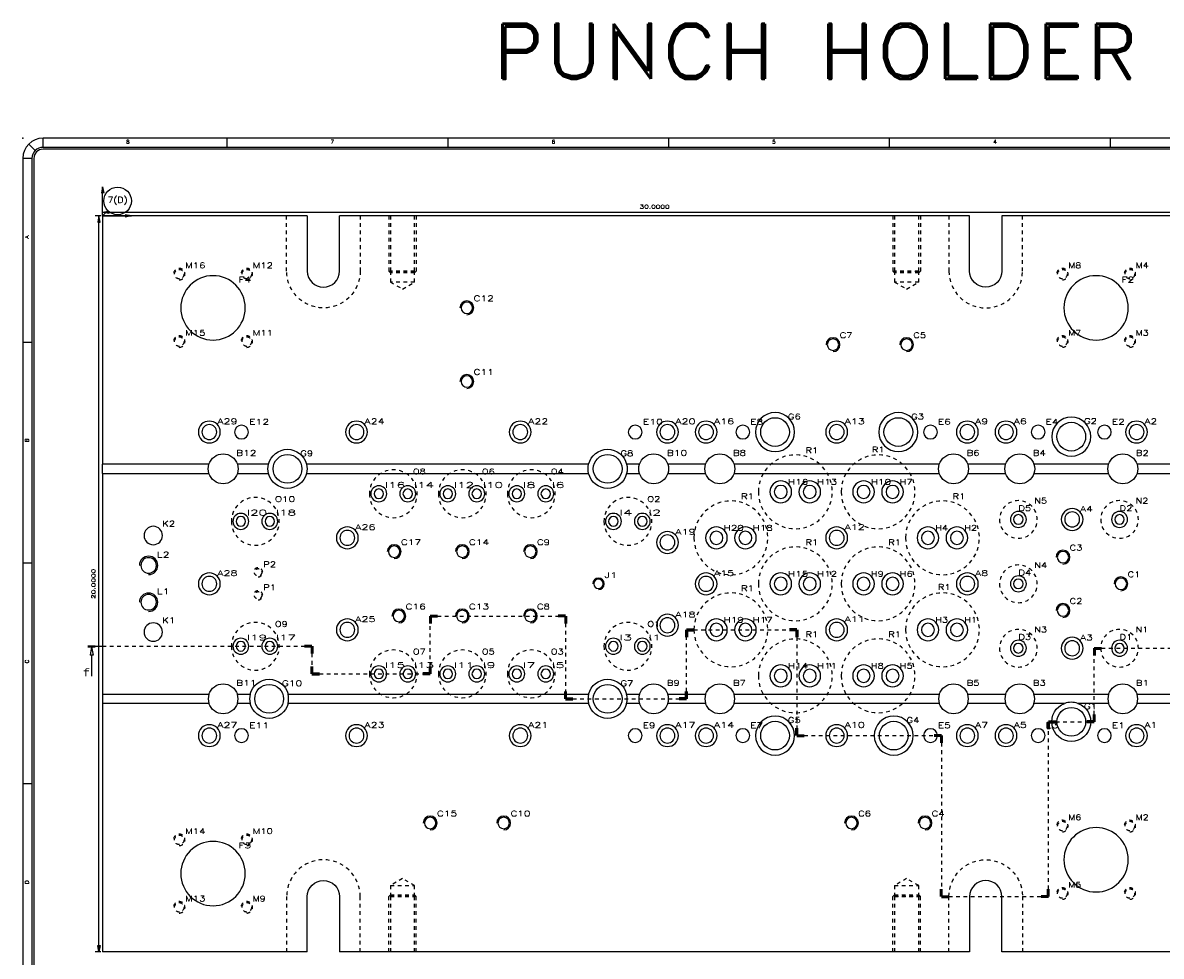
# Model space of a CAD drawing. Header units: inches. Extents: x 3 to 351, y 4 to 271.
# Tile 83 of 256: x 125 to 156, y 68 to 93. Entities that reach past the tile are written whole.
import ezdxf
from ezdxf.enums import TextEntityAlignment as Align

# ---------------------------------------------------------------- set-up
doc = ezdxf.new("R2010")
doc.units = ezdxf.units.IN
doc.header["$LTSCALE"] = 0.5
doc.header["$MEASUREMENT"] = 0
doc.linetypes.add('DIVIDE', pattern=[0.393701, 0.19685, -0.098425, 0, -0.098425])
doc.linetypes.add('HIDDEN', pattern=[0.225, 0.15, -0.075])
for name, color, linetype in [('DST', 7, 'Continuous'), ('MFB', 7, 'Continuous'), ('PLOTVIEW1', 7, 'Continuous'), ('STR_1', 7, 'Continuous')]:
    doc.layers.add(name, color=color, linetype=linetype)
doc.styles.add('VERO0-Simplex', font='simplex_.ttf')
doc.styles.add('VERO2-Courier New', font='cour.ttf')
doc.styles.add('VERO5-RomanD', font='romand__.ttf')

# ---------------------------------------------------------------- blocks, each defined once
blk = doc.blocks.new('ArrowheadClosed')
at = {"color": 0}
for p, q in [((0, 0), (-1, 0.18)), ((-1, 0.18), (-1, -0.18)), ((-1, -0.18), (0, 0))]:
    blk.add_line(p, q, dxfattribs=at)
blk = doc.blocks.new('ArrowheadOpen')
at = {"color": 0}
for q in [(-1, 0.18), (-1, -0.18), (-1, 0)]:
    blk.add_line((0, 0), q, dxfattribs=at)
blk = doc.blocks.new('ArrowheadSection')
at = {"color": 0}
for p, q in [((0, 1), (-1, 1)), ((0, 0.5), (-1, 0.5)), ((0, 0), (-1, 0)), ((0, -0.5), (-1, -0.5)), ((0, -1), (-1, -1))]:
    blk.add_line(p, q, dxfattribs=at)
blk = doc.blocks.new('ArrowheadSectionClosed')
at = {"color": 0}
for p, q in [((0, 0.02), (-1, 0.02)), ((0, 0.01), (-1, 0.01)), ((0, 0), (-1, 0)), ((0, -0.01), (-1, -0.01)), ((0, -0.02), (-1, -0.02)), ((-0.5, -0.02), (-0.7, -0.298)), ((-0.7, -0.298), (-0.3, -0.298)), ((-0.5, -0.02), (-0.3, -0.298)), ((-0.5, -0.298), (-0.5, -1))]:
    blk.add_line(p, q, dxfattribs=at)

msp = doc.modelspace()

# ---------------------------------------------------------------- linework, layer by layer
at = {"layer": 'DST', "color": 95, "linetype": 'Continuous'}
msp.add_line((127.372, 87.635), (127.372, 88.423), dxfattribs=at)
at = {"layer": 'DST', "color": 230, "linetype": 'Continuous'}
msp.add_line((127.372, 87.635), (128.159, 87.635), dxfattribs=at)
at = {"layer": 'DST', "color": 142, "linetype": 'Continuous'}
msp.add_point((127.372, 87.635), dxfattribs=at)
at = {"layer": 'MFB', "color": 56, "linetype": 'Continuous'}
for p, q in [((127.322, 87.635), (127.172, 87.635)), ((127.272, 67.635), (127.272, 87.635)), ((127.372, 87.685), (127.372, 87.835)), ((127.372, 87.635), (127.514, 87.777)), ((127.372, 87.735), (157.372, 87.735)), ((127.322, 67.635), (127.172, 67.635))]:
    msp.add_line(p, q, dxfattribs=at)
at = {"layer": 'MFB', "color": 254, "linetype": 'Continuous'}
for p, q in [((132.934, 87.635), (127.372, 87.635)), ((127.372, 87.635), (127.372, 80.885)), ((132.934, 87.635), (132.934, 86.135)), ((133.809, 86.135), (133.809, 87.635)), ((150.934, 87.635), (133.809, 87.635)), ((150.934, 86.135), (150.934, 87.635)), ((151.809, 87.635), (151.809, 86.135)), ((157.372, 87.635), (151.809, 87.635)), ((130.26, 80.885), (127.372, 80.885)), ((127.372, 80.635), (127.372, 80.885)), ((131.88, 80.885), (131.033, 80.885)), ((140.58, 80.885), (132.913, 80.885)), ((141.96, 80.885), (141.613, 80.885)), ((143.76, 80.885), (142.733, 80.885)), ((150.11, 80.885), (144.533, 80.885)), ((151.91, 80.885), (150.883, 80.885)), ((154.71, 80.885), (152.683, 80.885)), ((157.372, 80.885), (155.483, 80.885)), ((127.372, 80.635), (127.372, 74.635)), ((127.372, 80.635), (130.26, 80.635)), ((131.033, 80.635), (131.88, 80.635)), ((132.913, 80.635), (140.58, 80.635)), ((141.613, 80.635), (141.96, 80.635)), ((142.733, 80.635), (143.76, 80.635)), ((144.533, 80.635), (150.11, 80.635)), ((150.883, 80.635), (151.91, 80.635)), ((152.683, 80.635), (154.71, 80.635)), ((155.483, 80.635), (157.372, 80.635)), ((127.372, 74.635), (130.26, 74.635)), ((127.372, 74.635), (127.372, 74.385)), ((131.033, 74.635), (131.38, 74.635)), ((132.413, 74.635), (140.58, 74.635)), ((141.613, 74.635), (141.96, 74.635)), ((142.733, 74.635), (143.76, 74.635)), ((144.533, 74.635), (150.11, 74.635)), ((150.883, 74.635), (151.91, 74.635)), ((152.683, 74.635), (154.71, 74.635)), ((155.483, 74.635), (157.372, 74.635)), ((127.372, 74.385), (127.372, 67.635)), ((130.26, 74.385), (127.372, 74.385)), ((131.38, 74.385), (131.033, 74.385)), ((140.58, 74.385), (132.413, 74.385)), ((141.96, 74.385), (141.613, 74.385)), ((143.76, 74.385), (142.733, 74.385)), ((150.11, 74.385), (144.533, 74.385)), ((151.91, 74.385), (150.883, 74.385)), ((153.517, 74.385), (152.683, 74.385)), ((154.71, 74.385), (153.876, 74.385)), ((157.372, 74.385), (155.483, 74.385)), ((132.934, 67.635), (132.934, 69.135)), ((133.809, 69.135), (133.809, 67.635)), ((150.934, 69.135), (150.934, 67.635)), ((151.809, 67.635), (151.809, 69.135)), ((132.934, 67.635), (127.372, 67.635)), ((150.934, 67.635), (133.809, 67.635)), ((157.372, 67.635), (151.809, 67.635))]:
    msp.add_line(p, q, dxfattribs=at)
at = {"layer": 'MFB', "color": 254, "linetype": 'HIDDEN'}
for p, q in [((132.372, 86.135), (132.372, 87.635)), ((134.372, 87.635), (134.372, 86.135)), ((135.147, 87.635), (135.147, 86.135)), ((135.194, 87.635), (135.194, 86.135)), ((135.85, 86.135), (135.85, 87.635)), ((135.897, 87.635), (135.897, 86.135)), ((148.847, 87.635), (148.847, 86.135)), ((148.894, 87.635), (148.894, 86.135)), ((149.55, 86.135), (149.55, 87.635)), ((149.597, 87.635), (149.597, 86.135)), ((150.372, 87.635), (150.372, 86.135)), ((152.372, 86.135), (152.372, 87.635)), ((135.147, 86.135), (135.897, 86.135)), ((135.194, 86.088), (135.147, 86.135)), ((135.85, 86.135), (135.194, 86.135)), ((135.194, 86.135), (135.194, 85.835)), ((135.85, 86.088), (135.194, 86.088)), ((135.85, 85.835), (135.85, 86.135)), ((135.85, 86.088), (135.897, 86.135)), ((148.847, 86.135), (149.597, 86.135)), ((148.894, 86.088), (148.847, 86.135)), ((148.894, 86.135), (148.894, 85.835)), ((149.55, 86.135), (148.894, 86.135)), ((149.55, 86.088), (148.894, 86.088)), ((149.55, 85.835), (149.55, 86.135)), ((149.55, 86.088), (149.597, 86.135)), ((135.194, 85.835), (135.522, 85.646)), ((135.85, 85.835), (135.194, 85.835)), ((135.522, 85.646), (135.85, 85.835)), ((149.55, 85.835), (148.894, 85.835)), ((148.894, 85.835), (149.222, 85.646)), ((149.222, 85.646), (149.55, 85.835)), ((135.522, 69.625), (135.194, 69.435)), ((135.85, 69.435), (135.522, 69.625)), ((149.222, 69.625), (148.894, 69.435)), ((149.55, 69.435), (149.222, 69.625)), ((135.194, 69.435), (135.194, 69.135)), ((135.194, 69.435), (135.85, 69.435)), ((135.85, 69.135), (135.85, 69.435)), ((148.894, 69.435), (149.55, 69.435)), ((148.894, 69.435), (148.894, 69.135)), ((149.55, 69.135), (149.55, 69.435)), ((132.372, 69.135), (132.372, 67.635)), ((134.372, 67.635), (134.372, 69.135)), ((135.194, 69.182), (135.147, 69.135)), ((135.147, 67.635), (135.147, 69.135)), ((135.897, 69.135), (135.147, 69.135)), ((135.194, 69.182), (135.85, 69.182)), ((135.194, 69.135), (135.85, 69.135)), ((135.194, 69.135), (135.194, 67.635)), ((135.85, 69.182), (135.897, 69.135)), ((135.85, 67.635), (135.85, 69.135)), ((135.897, 67.635), (135.897, 69.135)), ((148.894, 69.182), (148.847, 69.135)), ((148.847, 67.635), (148.847, 69.135)), ((149.597, 69.135), (148.847, 69.135)), ((148.894, 69.182), (149.55, 69.182)), ((148.894, 69.135), (148.894, 67.635)), ((148.894, 69.135), (149.55, 69.135)), ((149.55, 69.182), (149.597, 69.135)), ((149.55, 67.635), (149.55, 69.135)), ((149.597, 67.635), (149.597, 69.135)), ((150.372, 67.635), (150.372, 69.135)), ((152.372, 69.135), (152.372, 67.635))]:
    msp.add_line(p, q, dxfattribs=at)
at = {"layer": 'MFB', "color": 100, "linetype": 'DIVIDE'}
for p, q in [((136.276, 75.188), (136.276, 76.76)), ((136.276, 76.76), (139.953, 76.76)), ((139.953, 76.76), (139.953, 74.51)), ((143.241, 74.51), (143.241, 76.385)), ((143.241, 76.385), (146.238, 76.385)), ((146.238, 76.385), (146.238, 73.51)), ((127.371, 75.938), (133.062, 75.938)), ((133.062, 75.938), (133.062, 75.188)), ((154.322, 73.885), (154.322, 75.885)), ((154.322, 75.885), (157.372, 75.885)), ((133.062, 75.188), (136.276, 75.188)), ((139.953, 74.51), (143.241, 74.51)), ((153.076, 69.135), (153.076, 73.885)), ((153.076, 73.885), (154.322, 73.885)), ((146.238, 73.51), (150.167, 73.51)), ((150.167, 73.51), (150.167, 69.135)), ((150.167, 69.135), (153.076, 69.135))]:
    msp.add_line(p, q, dxfattribs=at)
at = {"layer": 'MFB', "color": 56, "linetype": 'Continuous'}
msp.add_circle((127.779, 88.042), 0.375, dxfattribs=at)
at = {"layer": 'MFB', "color": 254, "linetype": 'HIDDEN'}
for centre, radius in [((129.455, 86.052), 0.129), ((131.289, 86.052), 0.129), ((153.455, 86.052), 0.129), ((155.289, 86.052), 0.129), ((129.455, 84.218), 0.129), ((131.289, 84.218), 0.129), ((153.455, 84.218), 0.129), ((155.289, 84.218), 0.129), ((131.597, 77.948), 0.1), ((131.597, 77.323), 0.1), ((153.455, 71.052), 0.129), ((155.289, 71.052), 0.129), ((129.455, 70.677), 0.129), ((131.289, 70.677), 0.129), ((153.455, 69.218), 0.129), ((155.289, 69.218), 0.129), ((129.455, 68.843), 0.129), ((131.289, 68.843), 0.129)]:
    msp.add_circle(centre, radius, dxfattribs=at)
at = {"layer": 'MFB', "color": 254, "linetype": 'Continuous', "extrusion": (0, 0, -1)}
for centre, radius in [((-130.372, 85.135), 0.875), ((-154.372, 85.135), 0.875), ((-137.272, 85.135), 0.156), ((-147.222, 84.135), 0.156), ((-149.222, 84.135), 0.156), ((-137.272, 83.135), 0.156), ((-130.272, 81.76), 0.297), ((-134.272, 81.76), 0.297), ((-138.722, 81.76), 0.297), ((-142.722, 81.76), 0.297), ((-143.772, 81.76), 0.297), ((-145.647, 81.76), 0.531), ((-147.322, 81.76), 0.297), ((-148.997, 81.76), 0.531), ((-150.872, 81.76), 0.297), ((-151.922, 81.76), 0.297), ((-153.697, 81.635), 0.531), ((-155.472, 81.76), 0.297), ((-130.272, 81.76), 0.203), ((-131.147, 81.76), 0.188), ((-134.272, 81.76), 0.203), ((-138.722, 81.76), 0.203), ((-141.847, 81.76), 0.188), ((-142.722, 81.76), 0.203), ((-143.772, 81.76), 0.203), ((-144.772, 81.76), 0.188), ((-147.322, 81.76), 0.203), ((-149.872, 81.76), 0.188), ((-150.872, 81.76), 0.203), ((-151.922, 81.76), 0.203), ((-152.797, 81.76), 0.188), ((-154.597, 81.76), 0.188), ((-155.472, 81.76), 0.203), ((-134.878, 80.083), 0.217), ((-134.878, 80.083), 0.13), ((-135.665, 80.083), 0.217), ((-135.665, 80.083), 0.13), ((-136.753, 80.083), 0.217), ((-136.753, 80.083), 0.13), ((-137.54, 80.083), 0.217), ((-137.54, 80.083), 0.13), ((-138.628, 80.083), 0.217), ((-138.628, 80.083), 0.13), ((-139.415, 80.083), 0.217), ((-139.415, 80.083), 0.13), ((-145.803, 80.135), 0.295), ((-145.803, 80.135), 0.177), ((-146.59, 80.135), 0.295), ((-146.59, 80.135), 0.177), ((-148.053, 80.135), 0.295), ((-148.053, 80.135), 0.177), ((-148.84, 80.135), 0.295), ((-148.84, 80.135), 0.177), ((-131.128, 79.333), 0.217), ((-131.915, 79.333), 0.217), ((-141.253, 79.333), 0.217), ((-142.04, 79.333), 0.217), ((-152.259, 79.385), 0.217), ((-153.722, 79.385), 0.297), ((-153.722, 79.385), 0.203), ((-155.009, 79.385), 0.217), ((-131.128, 79.333), 0.13), ((-131.915, 79.333), 0.13), ((-141.253, 79.333), 0.13), ((-142.04, 79.333), 0.13), ((-152.259, 79.385), 0.13), ((-155.009, 79.385), 0.13), ((-128.747, 78.948), 0.25), ((-134.022, 78.885), 0.297), ((-134.022, 78.885), 0.203), ((-142.722, 78.76), 0.297), ((-142.722, 78.76), 0.203), ((-144.053, 78.885), 0.295), ((-144.053, 78.885), 0.177), ((-144.84, 78.885), 0.295), ((-144.84, 78.885), 0.177), ((-147.322, 78.885), 0.297), ((-147.322, 78.885), 0.203), ((-149.803, 78.885), 0.295), ((-149.803, 78.885), 0.177), ((-150.59, 78.885), 0.295), ((-150.59, 78.885), 0.177), ((-135.297, 78.51), 0.156), ((-137.147, 78.51), 0.156), ((-138.997, 78.51), 0.156), ((-128.622, 78.135), 0.211), ((-153.472, 78.36), 0.156), ((-130.272, 77.635), 0.297), ((-130.272, 77.635), 0.203), ((-140.847, 77.635), 0.129), ((-143.772, 77.635), 0.297), ((-143.772, 77.635), 0.203), ((-145.803, 77.635), 0.295), ((-145.803, 77.635), 0.177), ((-146.59, 77.635), 0.295), ((-146.59, 77.635), 0.177), ((-148.053, 77.635), 0.295), ((-148.053, 77.635), 0.177), ((-148.84, 77.635), 0.295), ((-148.84, 77.635), 0.177), ((-150.872, 77.635), 0.297), ((-150.872, 77.635), 0.203), ((-152.259, 77.635), 0.217), ((-152.259, 77.635), 0.13), ((-155.047, 77.635), 0.156), ((-128.622, 77.135), 0.211), ((-153.472, 76.91), 0.156), ((-135.422, 76.76), 0.156), ((-137.147, 76.76), 0.156), ((-138.997, 76.76), 0.156), ((-142.722, 76.51), 0.297), ((-128.747, 76.323), 0.25), ((-134.022, 76.385), 0.297), ((-134.022, 76.385), 0.203), ((-142.722, 76.51), 0.203), ((-144.053, 76.385), 0.295), ((-144.053, 76.385), 0.177), ((-144.84, 76.385), 0.295), ((-144.84, 76.385), 0.177), ((-147.322, 76.385), 0.297), ((-147.322, 76.385), 0.203), ((-149.803, 76.385), 0.295), ((-149.803, 76.385), 0.177), ((-150.59, 76.385), 0.295), ((-150.59, 76.385), 0.177), ((-131.128, 75.938), 0.217), ((-131.915, 75.938), 0.217), ((-141.253, 75.938), 0.217), ((-142.04, 75.938), 0.217), ((-153.722, 75.885), 0.297), ((-131.128, 75.938), 0.13), ((-131.915, 75.938), 0.13), ((-141.253, 75.938), 0.13), ((-142.04, 75.938), 0.13), ((-152.259, 75.885), 0.217), ((-152.259, 75.885), 0.13), ((-153.722, 75.885), 0.203), ((-155.009, 75.885), 0.217), ((-155.009, 75.885), 0.13), ((-134.878, 75.188), 0.217), ((-134.878, 75.188), 0.13), ((-135.665, 75.188), 0.217), ((-135.665, 75.188), 0.13), ((-136.753, 75.188), 0.217), ((-136.753, 75.188), 0.13), ((-137.54, 75.188), 0.217), ((-137.54, 75.188), 0.13), ((-138.628, 75.188), 0.217), ((-138.628, 75.188), 0.13), ((-139.415, 75.188), 0.217), ((-139.415, 75.188), 0.13), ((-145.803, 75.135), 0.295), ((-145.803, 75.135), 0.177), ((-146.59, 75.135), 0.295), ((-146.59, 75.135), 0.177), ((-148.053, 75.135), 0.295), ((-148.053, 75.135), 0.177), ((-148.84, 75.135), 0.295), ((-148.84, 75.135), 0.177), ((-145.647, 73.51), 0.531), ((-148.872, 73.51), 0.531), ((-130.272, 73.51), 0.297), ((-130.272, 73.51), 0.203), ((-131.147, 73.51), 0.188), ((-134.272, 73.51), 0.297), ((-134.272, 73.51), 0.203), ((-138.722, 73.51), 0.297), ((-138.722, 73.51), 0.203), ((-141.847, 73.51), 0.188), ((-142.722, 73.51), 0.297), ((-142.722, 73.51), 0.203), ((-143.772, 73.51), 0.297), ((-143.772, 73.51), 0.203), ((-144.772, 73.51), 0.188), ((-147.322, 73.51), 0.297), ((-147.322, 73.51), 0.203), ((-149.872, 73.51), 0.188), ((-150.872, 73.51), 0.297), ((-150.872, 73.51), 0.203), ((-151.922, 73.51), 0.297), ((-151.922, 73.51), 0.203), ((-152.797, 73.51), 0.188), ((-154.597, 73.51), 0.188), ((-155.472, 73.51), 0.297), ((-155.472, 73.51), 0.203), ((-136.272, 71.135), 0.156), ((-138.272, 71.135), 0.156), ((-147.722, 71.135), 0.156), ((-149.722, 71.135), 0.156), ((-154.372, 70.135), 0.875), ((-130.372, 69.76), 0.875)]:
    msp.add_circle(centre, radius, dxfattribs=at)
at = {"layer": 'MFB', "color": 254, "linetype": 'Continuous'}
for centre in [(145.647, 81.76), (148.997, 81.76), (153.697, 81.635), (132.397, 80.76), (141.097, 80.76), (131.897, 74.51), (141.097, 74.51), (153.697, 73.885), (145.647, 73.51), (148.872, 73.51)]:
    msp.add_circle(centre, 0.391, dxfattribs=at)
at = {"layer": 'MFB', "color": 254, "linetype": 'HIDDEN', "extrusion": (0, 0, -1)}
for centre, radius in [((-146.197, 80.135), 1.004), ((-148.447, 80.135), 1.004), ((-135.272, 80.083), 0.65), ((-137.147, 80.083), 0.65), ((-139.022, 80.083), 0.65), ((-131.522, 79.333), 0.65), ((-141.647, 79.333), 0.65), ((-144.447, 78.885), 1.004), ((-150.197, 78.885), 1.004), ((-152.259, 79.385), 0.512), ((-155.009, 79.385), 0.512), ((-146.197, 77.635), 1.004), ((-148.447, 77.635), 1.004), ((-152.259, 77.635), 0.512), ((-144.447, 76.385), 1.004), ((-150.197, 76.385), 1.004), ((-131.522, 75.938), 0.65), ((-141.647, 75.938), 0.65), ((-146.197, 75.135), 1.004), ((-148.447, 75.135), 1.004), ((-152.259, 75.885), 0.512), ((-155.009, 75.885), 0.512), ((-135.272, 75.188), 0.65), ((-137.147, 75.188), 0.65), ((-139.022, 75.188), 0.65)]:
    msp.add_circle(centre, radius, dxfattribs=at)
at = {"layer": 'MFB', "color": 254, "linetype": 'HIDDEN'}
for centre, radius, start, end in [((129.455, 86.052), 0.156, 270, 180), ((131.289, 86.052), 0.156, 270, 180), ((151.372, 86.135), 1, 180, 0), ((153.455, 86.052), 0.156, 270, 180), ((155.289, 86.052), 0.156, 270, 180), ((129.455, 84.218), 0.156, 270, 180), ((131.289, 84.218), 0.156, 270, 180), ((153.455, 84.218), 0.156, 270, 180), ((155.289, 84.218), 0.156, 270, 180), ((131.597, 77.948), 0.125, 270, 180), ((131.597, 77.323), 0.125, 270, 180), ((153.455, 71.052), 0.156, 270, 180), ((155.289, 71.052), 0.156, 270, 180), ((129.455, 70.677), 0.156, 270, 180), ((131.289, 70.677), 0.156, 270, 180), ((133.372, 69.135), 1, 0, 180), ((153.455, 69.218), 0.156, 270, 180), ((155.289, 69.218), 0.156, 270, 180), ((129.455, 68.843), 0.156, 270, 180), ((131.289, 68.843), 0.156, 270, 180)]:
    msp.add_arc(centre, radius, start, end, dxfattribs=at)
at = {"layer": 'MFB', "color": 254, "linetype": 'HIDDEN', "extrusion": (0, 0, -1)}
for centre, start, end in [((-133.372, 86.135), 180, 0), ((-151.372, 69.135), 0, 180)]:
    msp.add_arc(centre, 1, start, end, dxfattribs=at)
at = {"layer": 'MFB', "color": 254, "linetype": 'Continuous'}
for centre, radius, start, end in [((133.372, 86.135), 0.437, 180, 360), ((130.647, 74.51), 0.406, 162.0798, 197.9202), ((130.647, 74.51), 0.406, 342.0798, 17.9202), ((131.897, 74.51), 0.531, 166.391, 193.609), ((131.897, 74.51), 0.531, 346.391, 13.609), ((141.097, 74.51), 0.531, 166.391, 193.609), ((141.097, 74.51), 0.531, 346.391, 13.609), ((142.347, 74.51), 0.406, 162.0798, 197.9202), ((142.347, 74.51), 0.406, 342.0798, 17.9202), ((144.147, 74.51), 0.406, 162.0798, 197.9202), ((144.147, 74.51), 0.406, 342.0798, 17.9202), ((150.497, 74.51), 0.406, 162.0798, 197.9202), ((150.497, 74.51), 0.406, 342.0798, 17.9202), ((152.297, 74.51), 0.406, 162.0798, 197.9202), ((152.297, 74.51), 0.406, 342.0798, 17.9202), ((155.097, 74.51), 0.406, 162.0798, 197.9202), ((155.097, 74.51), 0.406, 342.0798, 17.9202), ((153.697, 73.885), 0.531, 70.2501, 109.7499), ((151.372, 69.135), 0.437, 0, 180)]:
    msp.add_arc(centre, radius, start, end, dxfattribs=at)
at = {"layer": 'MFB', "color": 254, "linetype": 'Continuous', "extrusion": (0, 0, -1)}
for centre, radius, start, end in [((-151.372, 86.135), 0.437, 180, 360), ((-130.647, 80.76), 0.406, 17.9202, 162.0798), ((-132.397, 80.76), 0.531, 13.609, 166.391), ((-141.097, 80.76), 0.531, 13.609, 166.391), ((-142.347, 80.76), 0.406, 17.9202, 162.0798), ((-144.147, 80.76), 0.406, 17.9202, 162.0798), ((-150.497, 80.76), 0.406, 17.9202, 162.0798), ((-152.297, 80.76), 0.406, 17.9202, 162.0798), ((-155.097, 80.76), 0.406, 17.9202, 162.0798), ((-130.647, 80.76), 0.406, 342.0798, 17.9202), ((-130.647, 80.76), 0.406, 162.0798, 197.9202), ((-132.397, 80.76), 0.531, 346.391, 13.609), ((-132.397, 80.76), 0.531, 166.391, 193.609), ((-141.097, 80.76), 0.531, 346.391, 13.609), ((-141.097, 80.76), 0.531, 166.391, 193.609), ((-142.347, 80.76), 0.406, 342.0798, 17.9202), ((-142.347, 80.76), 0.406, 162.0798, 197.9202), ((-144.147, 80.76), 0.406, 342.0798, 17.9202), ((-144.147, 80.76), 0.406, 162.0798, 197.9202), ((-150.497, 80.76), 0.406, 342.0798, 17.9202), ((-150.497, 80.76), 0.406, 162.0798, 197.9202), ((-152.297, 80.76), 0.406, 342.0798, 17.9202), ((-152.297, 80.76), 0.406, 162.0798, 197.9202), ((-155.097, 80.76), 0.406, 342.0798, 17.9202), ((-155.097, 80.76), 0.406, 162.0798, 197.9202), ((-130.647, 80.76), 0.406, 197.9202, 342.0798), ((-132.397, 80.76), 0.531, 193.609, 346.391), ((-141.097, 80.76), 0.531, 193.609, 346.391), ((-142.347, 80.76), 0.406, 197.9202, 342.0798), ((-144.147, 80.76), 0.406, 197.9202, 342.0798), ((-150.497, 80.76), 0.406, 197.9202, 342.0798), ((-152.297, 80.76), 0.406, 197.9202, 342.0798), ((-155.097, 80.76), 0.406, 197.9202, 342.0798), ((-130.647, 74.51), 0.406, 17.9202, 162.0798), ((-131.897, 74.51), 0.531, 13.609, 166.391), ((-141.097, 74.51), 0.531, 13.609, 166.391), ((-142.347, 74.51), 0.406, 17.9202, 162.0798), ((-144.147, 74.51), 0.406, 17.9202, 162.0798), ((-150.497, 74.51), 0.406, 17.9202, 162.0798), ((-152.297, 74.51), 0.406, 17.9202, 162.0798), ((-155.097, 74.51), 0.406, 17.9202, 162.0798), ((-130.647, 74.51), 0.406, 197.9202, 342.0798), ((-131.897, 74.51), 0.531, 193.609, 346.391), ((-141.097, 74.51), 0.531, 193.609, 346.391), ((-142.347, 74.51), 0.406, 197.9202, 342.0798), ((-144.147, 74.51), 0.406, 197.9202, 342.0798), ((-150.497, 74.51), 0.406, 197.9202, 342.0798), ((-152.297, 74.51), 0.406, 197.9202, 342.0798), ((-153.697, 73.885), 0.531, 109.7499, 70.2501), ((-155.097, 74.51), 0.406, 197.9202, 342.0798), ((-133.372, 69.135), 0.437, 0, 180)]:
    msp.add_arc(centre, radius, start, end, dxfattribs=at)
at = {"layer": 'MFB', "color": 2, "linetype": 'Continuous'}
for centre, radius in [((137.272, 85.135), 0.188), ((147.222, 84.135), 0.188), ((149.222, 84.135), 0.188), ((137.272, 83.135), 0.188), ((135.297, 78.51), 0.188), ((137.147, 78.51), 0.188), ((138.997, 78.51), 0.188), ((128.622, 78.135), 0.25), ((153.472, 78.36), 0.188), ((140.847, 77.635), 0.156), ((155.047, 77.635), 0.188), ((128.622, 77.135), 0.25), ((153.472, 76.91), 0.188), ((135.422, 76.76), 0.188), ((137.147, 76.76), 0.188), ((138.997, 76.76), 0.188), ((136.272, 71.135), 0.188), ((138.272, 71.135), 0.188), ((147.722, 71.135), 0.188), ((149.722, 71.135), 0.188)]:
    msp.add_arc(centre, radius, 270, 180, dxfattribs=at)
at = {"layer": 'PLOTVIEW1', "color": 97, "linetype": 'Continuous'}
for p, q in [((171.752, 89.748), (125.752, 89.748)), ((125.752, 89.498), (125.752, 89.748)), ((130.752, 89.748), (130.752, 89.498)), ((136.752, 89.748), (136.752, 89.498)), ((142.752, 89.748), (142.752, 89.498)), ((148.752, 89.748), (148.752, 89.498)), ((154.752, 89.748), (154.752, 89.498)), ((125.54, 89.41), (125.363, 89.586)), ((171.752, 89.498), (125.752, 89.498)), ((171.752, 89.448), (125.752, 89.448)), ((125.202, 89.198), (125.202, 55.198)), ((125.452, 89.198), (125.202, 89.198)), ((125.452, 89.198), (125.452, 55.198)), ((125.502, 89.198), (125.502, 55.198)), ((125.452, 84.198), (125.202, 84.198)), ((125.452, 78.198), (125.202, 78.198)), ((125.452, 72.198), (125.202, 72.198))]:
    msp.add_line(p, q, dxfattribs=at)
for radius in [0.55, 0.3, 0.25]:
    msp.add_arc((125.752, 89.198), radius, 90, 180, dxfattribs=at)
msp.add_point((125.202, 89.748), dxfattribs=at)
at = {"layer": 'STR_1', "color": 100, "linetype": 'Continuous'}
msp.add_line((126.971, 75.938), (127.371, 75.938), dxfattribs=at)

# ---------------------------------------------------------------- block references
at = {"layer": 'DST', "color": 95, "linetype": 'Continuous', "xscale": 0.170138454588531, "yscale": 0.170138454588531, "zscale": 0.170138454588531, "rotation": 90}
msp.add_blockref('ArrowheadOpen', (127.372, 88.423), dxfattribs=at)
at = {"layer": 'DST', "color": 230, "linetype": 'Continuous', "xscale": 0.170138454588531, "yscale": 0.170138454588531, "zscale": 0.170138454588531}
msp.add_blockref('ArrowheadOpen', (128.159, 87.635), dxfattribs=at)
at = {"layer": 'MFB', "color": 56, "linetype": 'Continuous', "xscale": 0.170138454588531, "yscale": 0.170138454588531, "zscale": 0.170138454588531, "rotation": 90}
msp.add_blockref('ArrowheadClosed', (127.272, 87.635), dxfattribs=at)
at = {"layer": 'MFB', "color": 56, "linetype": 'Continuous', "extrusion": (0, 0, -1), "xscale": 0.170138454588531, "yscale": 0.170138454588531, "zscale": 0.170138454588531}
msp.add_blockref('ArrowheadClosed', (-127.372, 87.735), dxfattribs=at)
at = {"layer": 'MFB', "color": 100, "linetype": 'DIVIDE', "xscale": 0.2, "yscale": 0.024}
for p, rotation in [((136.276, 76.76), 90), ((143.241, 76.385), 90), ((154.322, 75.885), 90), ((133.062, 75.188), 270), ((139.953, 74.51), 270), ((146.238, 73.51), 270), ((153.076, 73.885), 90), ((150.167, 69.135), 270)]:
    msp.add_blockref('ArrowheadSection', p, dxfattribs=dict(at, rotation=rotation))
at = {"layer": 'MFB', "color": 100, "linetype": 'DIVIDE', "extrusion": (0, 0, -1), "xscale": 0.2, "yscale": 0.024}
for p in [(-136.276, 76.76), (-143.241, 76.385), (-154.322, 75.885), (-133.062, 75.188), (-139.953, 74.51), (-153.076, 73.885), (-146.238, 73.51), (-150.167, 69.135)]:
    msp.add_blockref('ArrowheadSection', p, dxfattribs=at)
at = {"layer": 'MFB', "color": 100, "linetype": 'DIVIDE', "xscale": 0.2, "yscale": 0.024}
for p in [(139.953, 76.76), (146.238, 76.385), (133.062, 75.938), (136.276, 75.188), (143.241, 74.51), (154.322, 73.885), (150.167, 73.51), (153.076, 69.135)]:
    msp.add_blockref('ArrowheadSection', p, dxfattribs=at)
at = {"layer": 'MFB', "color": 100, "linetype": 'DIVIDE', "extrusion": (0, 0, -1), "xscale": 0.2, "yscale": 0.024}
for p, rotation in [((-139.953, 76.76), 90), ((-146.238, 76.385), 90), ((-133.062, 75.938), 90), ((-136.276, 75.188), 270), ((-143.241, 74.51), 270), ((-154.322, 73.885), 270), ((-150.167, 73.51), 90), ((-153.076, 69.135), 270)]:
    msp.add_blockref('ArrowheadSection', p, dxfattribs=dict(at, rotation=rotation))
at = {"layer": 'MFB', "color": 56, "linetype": 'Continuous', "extrusion": (0, 0, -1), "xscale": 0.170138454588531, "yscale": 0.170138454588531, "zscale": 0.170138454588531, "rotation": 270}
msp.add_blockref('ArrowheadClosed', (-127.272, 67.635), dxfattribs=at)
at = {"layer": 'STR_1', "color": 100, "linetype": 'Continuous', "extrusion": (0, 0, -1), "xscale": 0.2, "yscale": 0.8160000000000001}
msp.add_blockref('ArrowheadSectionClosed', (-126.971, 75.938), dxfattribs=at)

# ---------------------------------------------------------------- texts
at = {"layer": 'MFB', "color": 7, "linetype": 'Continuous', "style": 'VERO0-Simplex'}
for s, height, width, p, p2 in [('7(D)', 0.1667, 1.00025, (127.51, 87.987), (128.048, 87.987)), ('M16', 0.15, 1.304199, (129.616, 86.214), (130.166, 86.214)), ('M12', 0.15, 1.304199, (131.45, 86.214), (132, 86.214)), ('M8', 0.15, 1.131358, (153.616, 86.214), (153.966, 86.214)), ('M4', 0.15, 1.131358, (155.45, 86.214), (155.8, 86.214)), ('F4', 0.15, 1.310939, (131.061, 85.825), (131.411, 85.825)), ('F2', 0.15, 1.310939, (155.061, 85.825), (155.411, 85.825)), ('C12', 0.15, 1.282617, (137.453, 85.317), (138.003, 85.317)), ('M15', 0.15, 1.304199, (129.616, 84.38), (130.166, 84.38)), ('M11', 0.15, 1.397612, (131.45, 84.38), (132, 84.38)), ('C7', 0.15, 1.10599, (147.403, 84.317), (147.753, 84.317)), ('C5', 0.15, 1.10599, (149.403, 84.317), (149.753, 84.317)), ('M7', 0.15, 1.131358, (153.616, 84.38), (153.966, 84.38)), ('M3', 0.15, 1.131358, (155.45, 84.38), (155.8, 84.38)), ('C11', 0.15, 1.372858, (137.453, 83.317), (138.003, 83.317)), ('A29', 0.15, 1.262023, (130.486, 81.975), (131.036, 81.975)), ('E12', 0.15, 1.423276, (131.35, 81.964), (131.9, 81.964)), ('A24', 0.15, 1.262023, (134.486, 81.975), (135.036, 81.975)), ('A22', 0.15, 1.262023, (138.936, 81.975), (139.486, 81.975)), ('E10', 0.15, 1.423276, (142.05, 81.964), (142.6, 81.964)), ('A20', 0.15, 1.262023, (142.936, 81.975), (143.486, 81.975)), ('A16', 0.15, 1.349291, (143.986, 81.975), (144.536, 81.975)), ('E8', 0.15, 1.276999, (144.975, 81.964), (145.325, 81.964)), ('G6', 0.15, 1.214546, (145.994, 82.107), (146.344, 82.107)), ('A13', 0.15, 1.349291, (147.536, 81.975), (148.086, 81.975)), ('G3', 0.15, 1.214546, (149.344, 82.107), (149.694, 82.107)), ('E6', 0.15, 1.276999, (150.075, 81.964), (150.425, 81.964)), ('A9', 0.15, 1.185358, (151.086, 81.975), (151.436, 81.975)), ('A6', 0.15, 1.185358, (152.136, 81.975), (152.486, 81.975)), ('E4', 0.15, 1.276999, (153, 81.964), (153.35, 81.964)), ('G2', 0.15, 1.214546, (154.044, 81.982), (154.394, 81.982)), ('E2', 0.15, 1.276999, (154.8, 81.964), (155.15, 81.964)), ('A2', 0.15, 1.185358, (155.686, 81.975), (156.036, 81.975)), ('B12', 0.15, 1.282617, (131.005, 81.118), (131.555, 81.118)), ('G9', 0.15, 1.214546, (132.744, 81.107), (133.094, 81.107)), ('G8', 0.15, 1.214546, (141.444, 81.107), (141.794, 81.107)), ('B10', 0.15, 1.282617, (142.705, 81.118), (143.255, 81.118)), ('B8', 0.15, 1.10599, (144.505, 81.118), (144.855, 81.118)), ('R1', 0.15, 1.346222, (146.472, 81.189), (146.822, 81.189)), ('R1', 0.15, 1.346222, (148.275, 81.21), (148.625, 81.21)), ('B6', 0.15, 1.10599, (150.855, 81.118), (151.205, 81.118)), ('B4', 0.15, 1.10599, (152.655, 81.118), (153.005, 81.118)), ('B2', 0.15, 1.10599, (155.455, 81.118), (155.805, 81.118)), ('O8', 0.15, 1.185358, (135.802, 80.613), (136.152, 80.613)), ('O6', 0.15, 1.185358, (137.677, 80.613), (138.027, 80.613)), ('O4', 0.15, 1.185358, (139.552, 80.613), (139.902, 80.613)), ('H16', 0.15, 1.326519, (145.999, 80.331), (146.549, 80.331)), ('H13', 0.15, 1.326519, (146.786, 80.331), (147.336, 80.331)), ('H10', 0.15, 1.326519, (148.249, 80.331), (148.799, 80.331)), ('H7', 0.15, 1.157918, (149.036, 80.331), (149.386, 80.331)), ('I16', 0.15, 1.781822, (135.041, 80.245), (135.591, 80.245)), ('I14', 0.15, 1.781822, (135.828, 80.245), (136.378, 80.245)), ('I12', 0.15, 1.781822, (136.916, 80.245), (137.466, 80.245)), ('I10', 0.15, 1.781822, (137.703, 80.245), (138.253, 80.245)), ('I8', 0.15, 1.782798, (138.791, 80.245), (139.141, 80.245)), ('I6', 0.15, 1.782798, (139.578, 80.245), (139.928, 80.245)), ('O10', 0.15, 1.349291, (132.052, 79.863), (132.602, 79.863)), ('O2', 0.15, 1.185358, (142.177, 79.863), (142.527, 79.863)), ('R1', 0.15, 1.346222, (144.722, 79.939), (145.072, 79.939)), ('R1', 0.15, 1.346222, (150.472, 79.939), (150.822, 79.939)), ('N5', 0.15, 1.185358, (152.692, 79.818), (153.042, 79.818)), ('N2', 0.15, 1.185358, (155.442, 79.818), (155.792, 79.818)), ('I20', 0.15, 1.632729, (131.291, 79.495), (131.841, 79.495)), ('I18', 0.15, 1.781822, (132.078, 79.495), (132.628, 79.495)), ('I4', 0.15, 1.782798, (141.416, 79.495), (141.766, 79.495)), ('I2', 0.15, 1.782798, (142.203, 79.495), (142.553, 79.495)), ('D5', 0.15, 1.214546, (152.259, 79.615), (152.609, 79.615)), ('A4', 0.15, 1.185358, (153.936, 79.6), (154.286, 79.6)), ('D2', 0.15, 1.214546, (155.009, 79.615), (155.359, 79.615)), ('K2', 0.15, 1.185358, (128.994, 79.195), (129.344, 79.195)), ('A26', 0.15, 1.262023, (134.236, 79.1), (134.786, 79.1)), ('H20', 0.15, 1.24208, (144.249, 79.081), (144.799, 79.081)), ('H18', 0.15, 1.326519, (145.036, 79.081), (145.586, 79.081)), ('A12', 0.15, 1.349291, (147.536, 79.1), (148.086, 79.1)), ('H4', 0.15, 1.157918, (149.999, 79.081), (150.349, 79.081)), ('H2', 0.15, 1.157918, (150.786, 79.081), (151.136, 79.081)), ('A19', 0.15, 1.349291, (142.936, 78.975), (143.486, 78.975)), ('C17', 0.15, 1.282617, (135.478, 78.692), (136.028, 78.692)), ('C14', 0.15, 1.282617, (137.328, 78.692), (137.878, 78.692)), ('C9', 0.15, 1.10599, (139.178, 78.692), (139.528, 78.692)), ('R1', 0.15, 1.346222, (146.472, 78.689), (146.822, 78.689)), ('R1', 0.15, 1.346222, (148.722, 78.689), (149.072, 78.689)), ('C3', 0.15, 1.10599, (153.653, 78.542), (154.003, 78.542)), ('L2', 0.15, 1.383996, (128.842, 78.355), (129.192, 78.355)), ('A28', 0.15, 1.262023, (130.486, 77.85), (131.036, 77.85)), ('P2', 0.15, 1.214546, (131.738, 78.09), (132.088, 78.09)), ('A15', 0.15, 1.349291, (143.986, 77.85), (144.536, 77.85)), ('H15', 0.15, 1.326519, (145.999, 77.831), (146.549, 77.831)), ('H12', 0.15, 1.326519, (146.786, 77.831), (147.336, 77.831)), ('H9', 0.15, 1.157918, (148.249, 77.831), (148.599, 77.831)), ('H6', 0.15, 1.157918, (149.036, 77.831), (149.386, 77.831)), ('A8', 0.15, 1.185358, (151.086, 77.85), (151.436, 77.85)), ('D4', 0.15, 1.214546, (152.259, 77.865), (152.609, 77.865)), ('N4', 0.15, 1.185358, (152.692, 78.068), (153.042, 78.068)), ('C1', 0.15, 1.214131, (155.228, 77.817), (155.578, 77.817)), ('J1', 0.15, 1.557602, (141.008, 77.797), (141.358, 77.797)), ('L1', 0.15, 1.557602, (128.842, 77.355), (129.192, 77.355)), ('P1', 0.15, 1.346222, (131.738, 77.465), (132.088, 77.465)), ('R1', 0.15, 1.346222, (144.722, 77.439), (145.072, 77.439)), ('R1', 0.15, 1.346222, (150.071, 77.472), (150.421, 77.472)), ('C16', 0.15, 1.282617, (135.603, 76.942), (136.153, 76.942)), ('C13', 0.15, 1.282617, (137.328, 76.942), (137.878, 76.942)), ('C8', 0.15, 1.10599, (139.178, 76.942), (139.528, 76.942)), ('C2', 0.15, 1.10599, (153.653, 77.092), (154.003, 77.092)), ('A25', 0.15, 1.262023, (134.236, 76.6), (134.786, 76.6)), ('A18', 0.15, 1.349291, (142.936, 76.725), (143.486, 76.725)), ('H19', 0.15, 1.326519, (144.249, 76.581), (144.799, 76.581)), ('A11', 0.15, 1.449524, (147.536, 76.6), (148.086, 76.6)), ('H3', 0.15, 1.157918, (149.999, 76.581), (150.349, 76.581)), ('K1', 0.15, 1.310455, (128.994, 76.57), (129.344, 76.57)), ('O9', 0.15, 1.185358, (132.052, 76.468), (132.402, 76.468)), ('O1', 0.15, 1.310455, (142.177, 76.468), (142.527, 76.468)), ('H17', 0.15, 1.326519, (145.036, 76.581), (145.586, 76.581)), ('H1', 0.15, 1.276999, (150.786, 76.581), (151.136, 76.581)), ('N3', 0.15, 1.185358, (152.692, 76.318), (153.042, 76.318)), ('N1', 0.15, 1.310455, (155.442, 76.318), (155.792, 76.318)), ('I19', 0.15, 1.781822, (131.291, 76.1), (131.841, 76.1)), ('I17', 0.15, 1.781822, (132.078, 76.1), (132.628, 76.1)), ('I3', 0.15, 1.782798, (141.416, 76.1), (141.766, 76.1)), ('I1', 0.15, 2.081673, (142.203, 76.1), (142.553, 76.1)), ('R1', 0.15, 1.346222, (146.472, 76.189), (146.822, 76.189)), ('R1', 0.15, 1.346222, (148.722, 76.189), (149.072, 76.189)), ('D3', 0.15, 1.214546, (152.259, 76.115), (152.609, 76.115)), ('A3', 0.15, 1.185358, (153.936, 76.1), (154.286, 76.1)), ('D1', 0.15, 1.346222, (155.009, 76.115), (155.359, 76.115)), ('O7', 0.15, 1.185358, (135.802, 75.718), (136.152, 75.718)), ('O5', 0.15, 1.185358, (137.677, 75.718), (138.027, 75.718)), ('O3', 0.15, 1.185358, (139.552, 75.718), (139.902, 75.718)), ('I15', 0.15, 1.781822, (135.041, 75.35), (135.591, 75.35)), ('I13', 0.15, 1.781822, (135.828, 75.35), (136.378, 75.35)), ('I11', 0.15, 1.960881, (136.916, 75.35), (137.466, 75.35)), ('I9', 0.15, 1.782798, (137.703, 75.35), (138.053, 75.35)), ('I7', 0.15, 1.782798, (138.791, 75.35), (139.141, 75.35)), ('I5', 0.15, 1.782798, (139.578, 75.35), (139.928, 75.35)), ('H14', 0.15, 1.326519, (145.999, 75.331), (146.549, 75.331)), ('H11', 0.15, 1.423276, (146.786, 75.331), (147.336, 75.331)), ('H8', 0.15, 1.157918, (148.249, 75.331), (148.599, 75.331)), ('H5', 0.15, 1.157918, (149.036, 75.331), (149.386, 75.331)), ('B11', 0.15, 1.372858, (131.005, 74.868), (131.555, 74.868)), ('G10', 0.15, 1.373196, (132.244, 74.857), (132.794, 74.857)), ('G7', 0.15, 1.214546, (141.444, 74.857), (141.794, 74.857)), ('B9', 0.15, 1.10599, (142.705, 74.868), (143.055, 74.868)), ('B7', 0.15, 1.10599, (144.505, 74.868), (144.855, 74.868)), ('B5', 0.15, 1.10599, (150.855, 74.868), (151.205, 74.868)), ('B3', 0.15, 1.10599, (152.655, 74.868), (153.005, 74.868)), ('B1', 0.15, 1.214131, (155.455, 74.868), (155.805, 74.868)), ('G1', 0.15, 1.346222, (154.044, 74.232), (154.394, 74.232)), ('G5', 0.15, 1.214546, (145.994, 73.857), (146.344, 73.857)), ('G4', 0.15, 1.214546, (149.219, 73.857), (149.569, 73.857)), ('A27', 0.15, 1.262023, (130.486, 73.725), (131.036, 73.725)), ('E11', 0.15, 1.535259, (131.35, 73.714), (131.9, 73.714)), ('A23', 0.15, 1.262023, (134.486, 73.725), (135.036, 73.725)), ('A21', 0.15, 1.349291, (138.936, 73.725), (139.486, 73.725)), ('E9', 0.15, 1.276999, (142.05, 73.714), (142.4, 73.714)), ('A17', 0.15, 1.349291, (142.936, 73.725), (143.486, 73.725)), ('A14', 0.15, 1.349291, (143.986, 73.725), (144.536, 73.725)), ('E7', 0.15, 1.276999, (144.975, 73.714), (145.325, 73.714)), ('A10', 0.15, 1.349291, (147.536, 73.725), (148.086, 73.725)), ('E5', 0.15, 1.276999, (150.075, 73.714), (150.425, 73.714)), ('A7', 0.15, 1.185358, (151.086, 73.725), (151.436, 73.725)), ('A5', 0.15, 1.185358, (152.136, 73.725), (152.486, 73.725)), ('E3', 0.15, 1.276999, (153, 73.714), (153.35, 73.714)), ('E1', 0.15, 1.42338, (154.8, 73.714), (155.15, 73.714)), ('A1', 0.15, 1.310455, (155.686, 73.725), (156.036, 73.725)), ('C15', 0.15, 1.282617, (136.453, 71.317), (137.003, 71.317)), ('C10', 0.15, 1.282617, (138.453, 71.317), (139.003, 71.317)), ('C6', 0.15, 1.10599, (147.903, 71.317), (148.253, 71.317)), ('C4', 0.15, 1.10599, (149.903, 71.317), (150.253, 71.317)), ('M6', 0.15, 1.131358, (153.616, 71.214), (153.966, 71.214)), ('M2', 0.15, 1.131358, (155.45, 71.214), (155.8, 71.214)), ('M14', 0.15, 1.304199, (129.616, 70.839), (130.166, 70.839)), ('M10', 0.15, 1.304199, (131.45, 70.839), (132, 70.839)), ('F3', 0.15, 1.310939, (131.061, 70.45), (131.411, 70.45)), ('M5', 0.15, 1.131358, (153.616, 69.38), (153.966, 69.38)), ('M13', 0.15, 1.304199, (129.616, 69.005), (130.166, 69.005)), ('M9', 0.15, 1.131358, (131.45, 69.005), (131.8, 69.005))]:
    msp.add_text(s, height=height, dxfattribs=dict(at, width=width)).set_placement(p, p2, align=Align.FIT)
at = {"layer": 'MFB', "color": 230, "linetype": 'Continuous', "style": 'VERO0-Simplex', "width": 1.346903}
msp.add_text('30.0000', height=0.1, dxfattribs=at).set_placement((141.962, 87.835), (142.782, 87.835), align=Align.FIT)
msp.add_text('20.0000', height=0.1, rotation=90, dxfattribs=at).set_placement((127.172, 77.225), (127.172, 78.045), align=Align.FIT)
at = {"layer": 'PLOTVIEW1', "color": 56, "linetype": 'Continuous', "style": 'VERO5-RomanD', "width": 1.000527}
for s, p, p2 in [('8', (128.013, 89.6), (128.107, 89.6)), ('7', (133.568, 89.6), (133.662, 89.6)), ('6', (139.577, 89.6), (139.671, 89.6)), ('5', (145.568, 89.6), (145.662, 89.6)), ('4', (151.577, 89.6), (151.671, 89.6))]:
    msp.add_text(s, height=0.1, dxfattribs=at).set_placement(p, p2, align=Align.FIT)
at = {"layer": 'PLOTVIEW1', "color": 56, "linetype": 'Continuous', "style": 'VERO5-RomanD'}
for s, width, p, p2 in [('A', 1.000527, (125.366, 87.013), (125.366, 87.107)), ('B', 1.000527, (125.366, 81.487), (125.366, 81.582)), ('C', 1.001727, (125.366, 75.476), (125.366, 75.574)), ('D', 1.001727, (125.366, 69.476), (125.366, 69.574))]:
    msp.add_text(s, height=0.1, rotation=90, dxfattribs=dict(at, width=width)).set_placement(p, p2, align=Align.FIT)
at = {"layer": 'STR_1', "color": 7, "linetype": 'Continuous'}
for s, height, style, width, p, p2 in [('PUNCH HOLDER', 1.5, 'VERO5-RomanD', 1.000844, (137.953, 91.357), (155.525, 91.357)), ('f', 0.2, 'VERO2-Courier New', 0.932229, (126.835, 75.122), (127.031, 75.122))]:
    msp.add_text(s, height=height, dxfattribs=dict(at, style=style, width=width)).set_placement(p, p2, align=Align.FIT)

doc.saveas('drawing.dxf')
